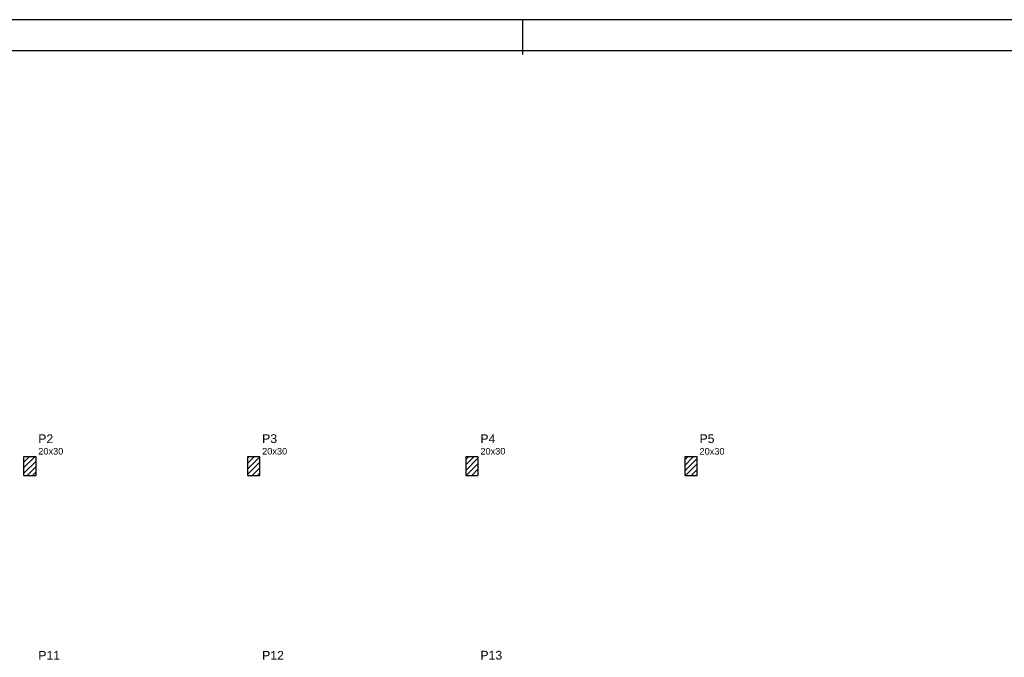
# Model space of a CAD drawing. Header units: millimetres. Extents: x 0 to 119, y 0 to 84.
# Tile 9 of 14: x 29 to 60, y 64 to 84. Entities that reach past the tile are written whole.
import ezdxf

# ---------------------------------------------------------------- set-up
doc = ezdxf.new("R2010")
doc.units = ezdxf.units.MM
doc.header["$MEASUREMENT"] = 0
doc.linetypes.add('NULL', pattern=[0])
for name, color, linetype, lineweight in [('FO-Hachura pilar que passa', 19, 'Continuous', 5), ('FO-Pilares', 4, 'Continuous', 30), ('FO-Textos dos pilares', 7, 'Continuous', 5)]:
    doc.layers.add(name, color=color, linetype=linetype, lineweight=lineweight)
doc.layers.add('SEDUC_MARF', color=1, linetype='Continuous')
doc.layers.add('SEDUC_MARGG', color=7, linetype='Continuous')
doc.styles.add('Arial', font='txt')

msp = doc.modelspace()

# ---------------------------------------------------------------- hatches: boundary and pattern name
at = {"layer": 'FO-Hachura pilar que passa', "linetype": 'Continuous'}
h = msp.add_hatch(dxfattribs=at)
h.set_pattern_fill('ANSI31', color=19, style=0)
h.paths.add_polyline_path([(28.8354, 69.4279), (29.0354, 69.4279), (29.2354, 69.4279), (29.2354, 69.7279), (29.2354, 70.0279), (29.0354, 70.0279), (28.8354, 70.0279), (28.8354, 69.7279)])
h = msp.add_hatch(dxfattribs=at)
h.set_pattern_fill('ANSI31', color=19, style=0)
h.paths.add_polyline_path([(36.0454, 69.4279), (36.2454, 69.4279), (36.4454, 69.4279), (36.4454, 69.7279), (36.4454, 70.0279), (36.2454, 70.0279), (36.0454, 70.0279), (36.0454, 69.7279)])
h = msp.add_hatch(dxfattribs=at)
h.set_pattern_fill('ANSI31', color=19, style=0)
h.paths.add_polyline_path([(43.0744, 69.4279), (43.2744, 69.4279), (43.4744, 69.4279), (43.4744, 69.7279), (43.4744, 70.0279), (43.2744, 70.0279), (43.0744, 70.0279), (43.0744, 69.7279)])
h = msp.add_hatch(dxfattribs=at)
h.set_pattern_fill('ANSI31', color=19, style=0)
h.paths.add_polyline_path([(50.132, 69.4251), (50.332, 69.4251), (50.532, 69.4251), (50.532, 69.7251), (50.532, 70.0251), (50.332, 70.0251), (50.132, 70.0251), (50.132, 69.7251)])

# ---------------------------------------------------------------- linework, layer by layer
at = {"layer": 'FO-Pilares'}
for points in [[(28.8354, 69.4279), (29.0354, 69.4279), (29.2354, 69.4279), (29.2354, 69.7279), (29.2354, 70.0279), (29.0354, 70.0279), (28.8354, 70.0279), (28.8354, 69.7279), (28.8354, 69.4279)], [(36.0454, 69.4279), (36.2454, 69.4279), (36.4454, 69.4279), (36.4454, 69.7279), (36.4454, 70.0279), (36.2454, 70.0279), (36.0454, 70.0279), (36.0454, 69.7279), (36.0454, 69.4279)], [(43.0744, 69.4279), (43.2744, 69.4279), (43.4744, 69.4279), (43.4744, 69.7279), (43.4744, 70.0279), (43.2744, 70.0279), (43.0744, 70.0279), (43.0744, 69.7279), (43.0744, 69.4279)], [(50.132, 69.4251), (50.332, 69.4251), (50.532, 69.4251), (50.532, 69.7251), (50.532, 70.0251), (50.332, 70.0251), (50.132, 70.0251), (50.132, 69.7251), (50.132, 69.4251)]]:
    msp.add_lwpolyline(points, close=True, dxfattribs=at)
at = {"layer": 'SEDUC_MARF'}
msp.add_line((44.9015, 84.1), (44.9015, 82.9804), dxfattribs=at)
msp.add_lwpolyline([(118.9, 84.1), (0, 84.1), (0, 0), (118.9, 0)], close=True, dxfattribs=at)
at = {"layer": 'SEDUC_MARGG'}
msp.add_lwpolyline([(2.5, 1), (117.9, 1), (117.9, 83.1), (2.5, 83.1), (2.5, 1)], dxfattribs=at)

# ---------------------------------------------------------------- texts
at = {"layer": 'FO-Textos dos pilares', "linetype": 'NULL', "attachment_point": 7, "line_spacing_factor": 0.798, "style": 'Arial'}
for s, insert, char_height, width in [('P2', (29.3064, 70.4693), 0.2824, 0.954053), ('P3', (36.5164, 70.4693), 0.2824, 0.954053), ('P4', (43.5454, 70.4693), 0.2824, 0.954053), ('P5', (50.6024, 70.4663), 0.2824, 0.954053), ('20x30', (29.3064, 70.099), 0.2118, 1.580273), ('20x30', (36.5164, 70.099), 0.2118, 1.580273), ('20x30', (43.5454, 70.099), 0.2118, 1.580273), ('20x30', (50.6024, 70.096), 0.2118, 1.580273), ('P11', (29.3064, 63.4973), 0.2824, 1.387852), ('P12', (36.5164, 63.4973), 0.2824, 1.387852), ('P13', (43.5454, 63.4973), 0.2824, 1.387852)]:
    msp.add_mtext(s, dxfattribs=dict(at, insert=insert, char_height=char_height, width=width))

doc.saveas('drawing.dxf')
